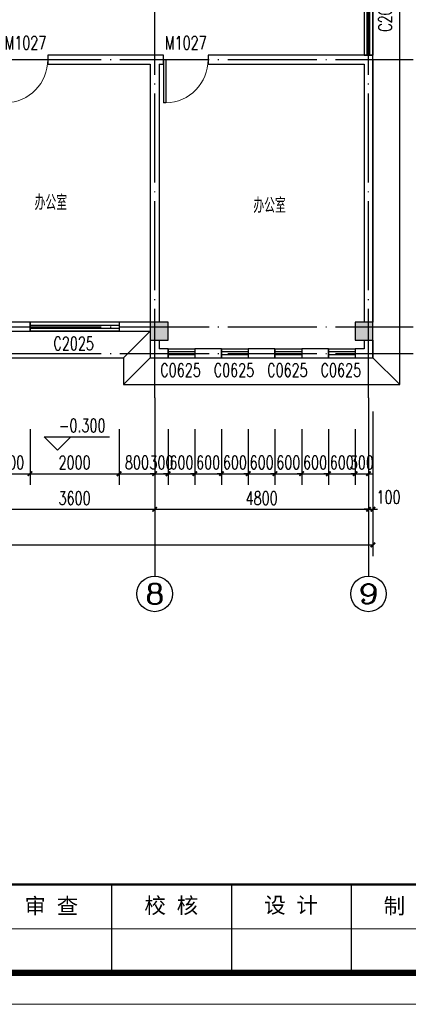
# Model space of a CAD drawing. Extents: x 88237 to 730297, y -11868 to 107702.
# Tile 7 of 49: x 286668 to 295394, y 42769 to 64883. Entities that reach past the tile are written whole.
import ezdxf
from ezdxf.enums import TextEntityAlignment as Align

# ---------------------------------------------------------------- set-up
doc = ezdxf.new("R2010")
doc.units = 0
doc.header["$LTSCALE"] = 1000
doc.header["$MEASUREMENT"] = 0
doc.linetypes.add('DOTE', pattern=[2.42, 2, -0.2, 0.02, -0.2])
for name, color, linetype in [('AXIS', 3, 'Continuous'), ('AXIS_TEXT', 7, 'Continuous'), ('COLUMN', 9, 'Continuous'), ('DIM_ELEV', 3, 'Continuous'), ('DOTE', 1, 'DOTE'), ('GROUND', 2, 'Continuous'), ('PUB_DIM', 3, 'Continuous'), ('PUB_HATCH', 8, 'Continuous'), ('PUB_TEXT', 7, 'Continuous'), ('WALL', 2, 'Continuous'), ('WINDOW', 4, 'Continuous'), ('WINDOW_TEXT', 7, 'Continuous'), ('图框', 7, 'Continuous')]:
    doc.layers.add(name, color=color, linetype=linetype)
doc.styles.add('_TCH_AXIS', font='COMPLEX', dxfattribs={"bigfont": 'GBCBIG'})
doc.styles.add('_TCH_DIM', font='SIMPLEX', dxfattribs={"bigfont": 'GBCBIG'})
doc.styles.add('_TCH_DIM_T3', font='SIMPLEX', dxfattribs={"width": 0.705882, "bigfont": 'GBCBIG'})
doc.styles.add('_TCH_WINDOW', font='SIMPLEX', dxfattribs={"bigfont": 'GBCBIG'})
doc.styles.add('COMPLEX', font='COMPLEX')
doc.styles.add('宋体', font='txt')
doc.dimstyles.new('_TCH_ARCH&&100', dxfattribs={"dimtxt": 297.5, "dimasz": 100, "dimexe": 250, "dimexo": 300, "dimgap": 100, "dimtad": 1, "dimdec": 0, "dimzin": 0, "dimdsep": 46, "dimtxsty": '_TCH_DIM_T3', "dimblk": 'ARCHTICK', "dimcen": 0.09, "dimclrt": 7, "dimazin": 2, "dimtfac": 1, "dimtdec": 0, "dimtix": 1, "dimtmove": 2, "dimatfit": 3, "dimfxl": 1, "dimtolj": 1, "dimtzin": 0, "dimarcsym": 0})

# ---------------------------------------------------------------- blocks, each defined once
blk = doc.blocks.new('_ArchTick')
at = {"color": 0, "linetype": 'ByBlock', "const_width": 0.4}
blk.add_lwpolyline([(-0.5, -0.5), (0.5, 0.5)], dxfattribs=at)
blk = doc.blocks.new('*D207')
at = {"layer": 'Defpoints', "color": 0}
for p in [(294200, 55987), (294500, 55987), (294500, 54687)]:
    blk.add_point(p, dxfattribs=at)
at = {"layer": 'PUB_DIM', "color": 0, "lineweight": -2}
for p, q in [((294200, 55687), (294200, 54437)), ((294500, 55687), (294500, 54437)), ((294200, 54687), (294100, 54687)), ((294200, 54687), (294500, 54687)), ((294500, 54687), (294600, 54687))]:
    blk.add_line(p, q, dxfattribs=at)
at = {"layer": 'PUB_DIM', "color": 0, "lineweight": -2, "xscale": 100, "yscale": 100, "zscale": 100}
blk.add_blockref('_ArchTick', (294200, 54687), dxfattribs=at)
at = {"layer": 'PUB_DIM', "color": 0, "lineweight": -2, "xscale": 100, "yscale": 100, "zscale": 100, "rotation": 180}
blk.add_blockref('_ArchTick', (294500, 54687), dxfattribs=at)
at = {"layer": 'PUB_DIM', "color": 7, "insert": (294350, 54936), "char_height": 297.5, "attachment_point": 5, "style": '_TCH_DIM_T3'}
blk.add_mtext('\\A1;300', dxfattribs=at)
blk = doc.blocks.new('*D208')
at = {"layer": 'Defpoints', "color": 0}
for p in [(293600, 55987), (294200, 55987), (294200, 54687)]:
    blk.add_point(p, dxfattribs=at)
at = {"layer": 'PUB_DIM', "color": 0, "lineweight": -2}
for p, q in [((293600, 55687), (293600, 54437)), ((294200, 55687), (294200, 54437)), ((293600, 54687), (293500, 54687)), ((293600, 54687), (294200, 54687)), ((294200, 54687), (294300, 54687))]:
    blk.add_line(p, q, dxfattribs=at)
at = {"layer": 'PUB_DIM', "color": 0, "lineweight": -2, "xscale": 100, "yscale": 100, "zscale": 100}
blk.add_blockref('_ArchTick', (293600, 54687), dxfattribs=at)
at = {"layer": 'PUB_DIM', "color": 0, "lineweight": -2, "xscale": 100, "yscale": 100, "zscale": 100, "rotation": 180}
blk.add_blockref('_ArchTick', (294200, 54687), dxfattribs=at)
at = {"layer": 'PUB_DIM', "color": 7, "insert": (293900, 54936), "char_height": 297.5, "attachment_point": 5, "style": '_TCH_DIM_T3'}
blk.add_mtext('\\A1;600', dxfattribs=at)
blk = doc.blocks.new('*D209')
at = {"layer": 'Defpoints', "color": 0}
for p in [(293000, 55987), (293600, 55987), (293600, 54687)]:
    blk.add_point(p, dxfattribs=at)
at = {"layer": 'PUB_DIM', "color": 0, "lineweight": -2}
for p, q in [((293000, 55687), (293000, 54437)), ((293600, 55687), (293600, 54437)), ((293000, 54687), (292900, 54687)), ((293000, 54687), (293600, 54687)), ((293600, 54687), (293700, 54687))]:
    blk.add_line(p, q, dxfattribs=at)
at = {"layer": 'PUB_DIM', "color": 0, "lineweight": -2, "xscale": 100, "yscale": 100, "zscale": 100}
blk.add_blockref('_ArchTick', (293000, 54687), dxfattribs=at)
at = {"layer": 'PUB_DIM', "color": 0, "lineweight": -2, "xscale": 100, "yscale": 100, "zscale": 100, "rotation": 180}
blk.add_blockref('_ArchTick', (293600, 54687), dxfattribs=at)
at = {"layer": 'PUB_DIM', "color": 7, "insert": (293300, 54936), "char_height": 297.5, "attachment_point": 5, "style": '_TCH_DIM_T3'}
blk.add_mtext('\\A1;600', dxfattribs=at)
blk = doc.blocks.new('*D210')
at = {"layer": 'Defpoints', "color": 0}
for p in [(292400, 55987), (293000, 55987), (293000, 54687)]:
    blk.add_point(p, dxfattribs=at)
at = {"layer": 'PUB_DIM', "color": 0, "lineweight": -2}
for p, q in [((292400, 55687), (292400, 54437)), ((293000, 55687), (293000, 54437)), ((292400, 54687), (292300, 54687)), ((292400, 54687), (293000, 54687)), ((293000, 54687), (293100, 54687))]:
    blk.add_line(p, q, dxfattribs=at)
at = {"layer": 'PUB_DIM', "color": 0, "lineweight": -2, "xscale": 100, "yscale": 100, "zscale": 100}
blk.add_blockref('_ArchTick', (292400, 54687), dxfattribs=at)
at = {"layer": 'PUB_DIM', "color": 0, "lineweight": -2, "xscale": 100, "yscale": 100, "zscale": 100, "rotation": 180}
blk.add_blockref('_ArchTick', (293000, 54687), dxfattribs=at)
at = {"layer": 'PUB_DIM', "color": 7, "insert": (292700, 54936), "char_height": 297.5, "attachment_point": 5, "style": '_TCH_DIM_T3'}
blk.add_mtext('\\A1;600', dxfattribs=at)
blk = doc.blocks.new('*D211')
at = {"layer": 'Defpoints', "color": 0}
for p in [(291800, 55987), (292400, 55987), (292400, 54687)]:
    blk.add_point(p, dxfattribs=at)
at = {"layer": 'PUB_DIM', "color": 0, "lineweight": -2}
for p, q in [((291800, 55687), (291800, 54437)), ((292400, 55687), (292400, 54437)), ((291800, 54687), (291700, 54687)), ((291800, 54687), (292400, 54687)), ((292400, 54687), (292500, 54687))]:
    blk.add_line(p, q, dxfattribs=at)
at = {"layer": 'PUB_DIM', "color": 0, "lineweight": -2, "xscale": 100, "yscale": 100, "zscale": 100}
blk.add_blockref('_ArchTick', (291800, 54687), dxfattribs=at)
at = {"layer": 'PUB_DIM', "color": 0, "lineweight": -2, "xscale": 100, "yscale": 100, "zscale": 100, "rotation": 180}
blk.add_blockref('_ArchTick', (292400, 54687), dxfattribs=at)
at = {"layer": 'PUB_DIM', "color": 7, "insert": (292100, 54936), "char_height": 297.5, "attachment_point": 5, "style": '_TCH_DIM_T3'}
blk.add_mtext('\\A1;600', dxfattribs=at)
blk = doc.blocks.new('*D212')
at = {"layer": 'Defpoints', "color": 0}
for p in [(291200, 55987), (291800, 55987), (291800, 54687)]:
    blk.add_point(p, dxfattribs=at)
at = {"layer": 'PUB_DIM', "color": 0, "lineweight": -2}
for p, q in [((291200, 55687), (291200, 54437)), ((291800, 55687), (291800, 54437)), ((291200, 54687), (291100, 54687)), ((291200, 54687), (291800, 54687)), ((291800, 54687), (291900, 54687))]:
    blk.add_line(p, q, dxfattribs=at)
at = {"layer": 'PUB_DIM', "color": 0, "lineweight": -2, "xscale": 100, "yscale": 100, "zscale": 100}
blk.add_blockref('_ArchTick', (291200, 54687), dxfattribs=at)
at = {"layer": 'PUB_DIM', "color": 0, "lineweight": -2, "xscale": 100, "yscale": 100, "zscale": 100, "rotation": 180}
blk.add_blockref('_ArchTick', (291800, 54687), dxfattribs=at)
at = {"layer": 'PUB_DIM', "color": 7, "insert": (291500, 54936), "char_height": 297.5, "attachment_point": 5, "style": '_TCH_DIM_T3'}
blk.add_mtext('\\A1;600', dxfattribs=at)
blk = doc.blocks.new('*D213')
at = {"layer": 'Defpoints', "color": 0}
for p in [(290600, 55987), (291200, 55987), (291200, 54687)]:
    blk.add_point(p, dxfattribs=at)
at = {"layer": 'PUB_DIM', "color": 0, "lineweight": -2}
for p, q in [((290600, 55687), (290600, 54437)), ((291200, 55687), (291200, 54437)), ((290600, 54687), (290500, 54687)), ((290600, 54687), (291200, 54687)), ((291200, 54687), (291300, 54687))]:
    blk.add_line(p, q, dxfattribs=at)
at = {"layer": 'PUB_DIM', "color": 0, "lineweight": -2, "xscale": 100, "yscale": 100, "zscale": 100}
blk.add_blockref('_ArchTick', (290600, 54687), dxfattribs=at)
at = {"layer": 'PUB_DIM', "color": 0, "lineweight": -2, "xscale": 100, "yscale": 100, "zscale": 100, "rotation": 180}
blk.add_blockref('_ArchTick', (291200, 54687), dxfattribs=at)
at = {"layer": 'PUB_DIM', "color": 7, "insert": (290900, 54936), "char_height": 297.5, "attachment_point": 5, "style": '_TCH_DIM_T3'}
blk.add_mtext('\\A1;600', dxfattribs=at)
blk = doc.blocks.new('*D214')
at = {"layer": 'Defpoints', "color": 0}
for p in [(290000, 55987), (290600, 55987), (290600, 54687)]:
    blk.add_point(p, dxfattribs=at)
at = {"layer": 'PUB_DIM', "color": 0, "lineweight": -2}
for p, q in [((290000, 55687), (290000, 54437)), ((290600, 55687), (290600, 54437)), ((290000, 54687), (289900, 54687)), ((290000, 54687), (290600, 54687)), ((290600, 54687), (290700, 54687))]:
    blk.add_line(p, q, dxfattribs=at)
at = {"layer": 'PUB_DIM', "color": 0, "lineweight": -2, "xscale": 100, "yscale": 100, "zscale": 100}
blk.add_blockref('_ArchTick', (290000, 54687), dxfattribs=at)
at = {"layer": 'PUB_DIM', "color": 0, "lineweight": -2, "xscale": 100, "yscale": 100, "zscale": 100, "rotation": 180}
blk.add_blockref('_ArchTick', (290600, 54687), dxfattribs=at)
at = {"layer": 'PUB_DIM', "color": 7, "insert": (290300, 54936), "char_height": 297.5, "attachment_point": 5, "style": '_TCH_DIM_T3'}
blk.add_mtext('\\A1;600', dxfattribs=at)
blk = doc.blocks.new('*D215')
at = {"layer": 'Defpoints', "color": 0}
for p in [(289700, 55987), (290000, 55987), (290000, 54687)]:
    blk.add_point(p, dxfattribs=at)
at = {"layer": 'PUB_DIM', "color": 0, "lineweight": -2}
for p, q in [((289700, 55687), (289700, 54437)), ((290000, 55687), (290000, 54437)), ((289700, 54687), (289600, 54687)), ((289700, 54687), (290000, 54687)), ((290000, 54687), (290100, 54687))]:
    blk.add_line(p, q, dxfattribs=at)
at = {"layer": 'PUB_DIM', "color": 0, "lineweight": -2, "xscale": 100, "yscale": 100, "zscale": 100}
blk.add_blockref('_ArchTick', (289700, 54687), dxfattribs=at)
at = {"layer": 'PUB_DIM', "color": 0, "lineweight": -2, "xscale": 100, "yscale": 100, "zscale": 100, "rotation": 180}
blk.add_blockref('_ArchTick', (290000, 54687), dxfattribs=at)
at = {"layer": 'PUB_DIM', "color": 7, "insert": (289850, 54936), "char_height": 297.5, "attachment_point": 5, "style": '_TCH_DIM_T3'}
blk.add_mtext('\\A1;300', dxfattribs=at)
blk = doc.blocks.new('*D216')
at = {"layer": 'Defpoints', "color": 0}
for p in [(288900, 55987), (289700, 55987), (289700, 54687)]:
    blk.add_point(p, dxfattribs=at)
at = {"layer": 'PUB_DIM', "color": 0, "lineweight": -2}
for p, q in [((288900, 55687), (288900, 54437)), ((289700, 55687), (289700, 54437)), ((288900, 54687), (289700, 54687))]:
    blk.add_line(p, q, dxfattribs=at)
at = {"layer": 'PUB_DIM', "color": 0, "lineweight": -2, "xscale": 100, "yscale": 100, "zscale": 100, "rotation": 180}
blk.add_blockref('_ArchTick', (288900, 54687), dxfattribs=at)
at = {"layer": 'PUB_DIM', "color": 0, "lineweight": -2, "xscale": 100, "yscale": 100, "zscale": 100}
blk.add_blockref('_ArchTick', (289700, 54687), dxfattribs=at)
at = {"layer": 'PUB_DIM', "color": 7, "insert": (289300, 54936), "char_height": 297.5, "attachment_point": 5, "style": '_TCH_DIM_T3'}
blk.add_mtext('\\A1;800', dxfattribs=at)
blk = doc.blocks.new('*D217')
at = {"layer": 'Defpoints', "color": 0}
for p in [(286900, 55987), (288900, 55987), (288900, 54687)]:
    blk.add_point(p, dxfattribs=at)
at = {"layer": 'PUB_DIM', "color": 0, "lineweight": -2}
for p, q in [((286900, 55687), (286900, 54437)), ((288900, 55687), (288900, 54437)), ((286900, 54687), (288900, 54687))]:
    blk.add_line(p, q, dxfattribs=at)
at = {"layer": 'PUB_DIM', "color": 0, "lineweight": -2, "xscale": 100, "yscale": 100, "zscale": 100, "rotation": 180}
blk.add_blockref('_ArchTick', (286900, 54687), dxfattribs=at)
at = {"layer": 'PUB_DIM', "color": 0, "lineweight": -2, "xscale": 100, "yscale": 100, "zscale": 100}
blk.add_blockref('_ArchTick', (288900, 54687), dxfattribs=at)
at = {"layer": 'PUB_DIM', "color": 7, "insert": (287900, 54936), "char_height": 297.5, "attachment_point": 5, "style": '_TCH_DIM_T3'}
blk.add_mtext('\\A1;2000', dxfattribs=at)
blk = doc.blocks.new('*D218')
at = {"layer": 'Defpoints', "color": 0}
for p in [(286100, 55987), (286900, 55987), (286900, 54687)]:
    blk.add_point(p, dxfattribs=at)
at = {"layer": 'PUB_DIM', "color": 0, "lineweight": -2}
for p, q in [((286100, 55687), (286100, 54437)), ((286900, 55687), (286900, 54437)), ((286100, 54687), (286900, 54687))]:
    blk.add_line(p, q, dxfattribs=at)
at = {"layer": 'PUB_DIM', "color": 0, "lineweight": -2, "xscale": 100, "yscale": 100, "zscale": 100, "rotation": 180}
blk.add_blockref('_ArchTick', (286100, 54687), dxfattribs=at)
at = {"layer": 'PUB_DIM', "color": 0, "lineweight": -2, "xscale": 100, "yscale": 100, "zscale": 100}
blk.add_blockref('_ArchTick', (286900, 54687), dxfattribs=at)
at = {"layer": 'PUB_DIM', "color": 7, "insert": (286500, 54936), "char_height": 297.5, "attachment_point": 5, "style": '_TCH_DIM_T3'}
blk.add_mtext('\\A1;800', dxfattribs=at)
blk = doc.blocks.new('*D380')
at = {"layer": 'AXIS', "color": 0, "lineweight": -2}
for p, q in [((286100, 56087), (286100, 53637)), ((289700, 56087), (289700, 53637)), ((286100, 53887), (289700, 53887))]:
    blk.add_line(p, q, dxfattribs=at)
at = {"layer": 'Defpoints', "color": 0}
for p in [(286100, 56387), (289700, 56387), (289700, 53887)]:
    blk.add_point(p, dxfattribs=at)
at = {"layer": 'AXIS', "color": 0, "lineweight": -2, "xscale": 100, "yscale": 100, "zscale": 100, "rotation": 180}
blk.add_blockref('_ArchTick', (286100, 53887), dxfattribs=at)
at = {"layer": 'AXIS', "color": 0, "lineweight": -2, "xscale": 100, "yscale": 100, "zscale": 100}
blk.add_blockref('_ArchTick', (289700, 53887), dxfattribs=at)
at = {"layer": 'AXIS', "color": 7, "insert": (287900, 54136), "char_height": 297.5, "attachment_point": 5, "style": '_TCH_DIM_T3'}
blk.add_mtext('\\A1;3600', dxfattribs=at)
blk = doc.blocks.new('*D381')
at = {"layer": 'AXIS', "color": 0, "lineweight": -2}
for p, q in [((289700, 56087), (289700, 53637)), ((294500, 56087), (294500, 53637)), ((289700, 53887), (294500, 53887))]:
    blk.add_line(p, q, dxfattribs=at)
at = {"layer": 'Defpoints', "color": 0}
for p in [(289700, 56387), (294500, 56387), (294500, 53887)]:
    blk.add_point(p, dxfattribs=at)
at = {"layer": 'AXIS', "color": 0, "lineweight": -2, "xscale": 100, "yscale": 100, "zscale": 100, "rotation": 180}
blk.add_blockref('_ArchTick', (289700, 53887), dxfattribs=at)
at = {"layer": 'AXIS', "color": 0, "lineweight": -2, "xscale": 100, "yscale": 100, "zscale": 100}
blk.add_blockref('_ArchTick', (294500, 53887), dxfattribs=at)
at = {"layer": 'AXIS', "color": 7, "insert": (292100, 54136), "char_height": 297.5, "attachment_point": 5, "style": '_TCH_DIM_T3'}
blk.add_mtext('\\A1;4800', dxfattribs=at)
blk = doc.blocks.new('*D382')
at = {"layer": 'AXIS', "color": 0, "lineweight": -2}
for p, q in [((294500, 56087), (294500, 53637)), ((294600, 56087), (294600, 53637)), ((294500, 53887), (294400, 53887)), ((294500, 53887), (294600, 53887)), ((294600, 53887), (294700, 53887))]:
    blk.add_line(p, q, dxfattribs=at)
at = {"layer": 'Defpoints', "color": 0}
for p in [(294500, 56387), (294600, 56387), (294600, 53887)]:
    blk.add_point(p, dxfattribs=at)
at = {"layer": 'AXIS', "color": 0, "lineweight": -2, "xscale": 100, "yscale": 100, "zscale": 100}
blk.add_blockref('_ArchTick', (294500, 53887), dxfattribs=at)
at = {"layer": 'AXIS', "color": 0, "lineweight": -2, "xscale": 100, "yscale": 100, "zscale": 100, "rotation": 180}
blk.add_blockref('_ArchTick', (294600, 53887), dxfattribs=at)
at = {"layer": 'AXIS', "color": 7, "insert": (294950, 54162), "char_height": 297.5, "attachment_point": 5, "style": '_TCH_DIM_T3'}
blk.add_mtext('\\A1;100', dxfattribs=at)
blk = doc.blocks.new('*D383')
at = {"layer": 'AXIS', "color": 0, "lineweight": -2}
for p, q in [((263200, 56087), (263200, 52837)), ((294600, 56087), (294600, 52837)), ((263200, 53087), (294600, 53087))]:
    blk.add_line(p, q, dxfattribs=at)
at = {"layer": 'Defpoints', "color": 0}
for p in [(263200, 56387), (294600, 56387), (294600, 53087)]:
    blk.add_point(p, dxfattribs=at)
at = {"layer": 'AXIS', "color": 0, "lineweight": -2, "xscale": 100, "yscale": 100, "zscale": 100, "rotation": 180}
blk.add_blockref('_ArchTick', (263200, 53087), dxfattribs=at)
at = {"layer": 'AXIS', "color": 0, "lineweight": -2, "xscale": 100, "yscale": 100, "zscale": 100}
blk.add_blockref('_ArchTick', (294600, 53087), dxfattribs=at)
at = {"layer": 'AXIS', "color": 7, "insert": (278900, 53336), "char_height": 297.5, "attachment_point": 5, "style": '_TCH_DIM_T3'}
blk.add_mtext('\\A1;31400', dxfattribs=at)
blk = doc.blocks.new('$TCHSYS$WIN2D')
for p, q in [((-0.5, 0.5), (0.5, 0.5)), ((-0.5, 0.5), (-0.5, -0.5)), ((0.5, 0.5), (0.5, -0.5)), ((0.5, 0.167), (-0.5, 0.167)), ((0.5, -0.167), (-0.5, -0.167)), ((-0.5, -0.5), (0.5, -0.5))]:
    blk.add_line(p, q)
blk = doc.blocks.new('$DorLib2D$00000001')
for p, q in [((0.45, 0.975), (0.5, 0.975)), ((0.45, 0), (0.45, 0.975)), ((0.5, 0), (0.5, 0.975)), ((0.5, 0), (0.45, 0))]:
    blk.add_line(p, q)
at = {"lineweight": 13}
blk.add_arc((0.475, 0), 0.975, 91.4693, 180, dxfattribs=at)
blk = doc.blocks.new('_FZH')
blk.add_lwpolyline([(-0.5, -0.5), (0.5, -0.5), (0.5, 0.5), (-0.5, 0.5)], close=True)
at = {"layer": 'PUB_HATCH'}
blk.add_solid([(-0.5, -0.5), (0.5, -0.5), (-0.5, 0.5), (0.5, 0.5)], dxfattribs=at)
blk = doc.blocks.new('_AXISO')
blk.add_circle((0, 0), 0.5)
at = {"layer": 'AXIS_TEXT', "style": 'COMPLEX', "width": 1.041667}
blk.add_attdef('A', text='', height=0.56, dxfattribs=at).set_placement((-0.25, -0.28), (0.25, -0.28), align=Align.FIT)
blk = doc.blocks.new('d4trtg')
for p, q in [((656780.4, 3899795.5), (656780.4, 3899655.4)), ((656970.5, 3899795.5), (656970.5, 3899655.4)), ((657160.6, 3899795.5), (657160.6, 3899655.4))]:
    blk.add_line(p, q)
at = {"lineweight": 0}
for p, q in [((658021.2, 3899725.4), (655949.8, 3899725.4)), ((658071.2, 3899605.3), (653868.4, 3899605.3))]:
    blk.add_line(p, q, dxfattribs=at)
at = {"lineweight": 0, "const_width": 10}
blk.add_lwpolyline([(654118.6, 3902527.3), (658021.2, 3902527.3), (658021.2, 3899655.4), (654118.6, 3899655.4)], close=True, dxfattribs=at)
at = {"lineweight": 0, "const_width": 4}
blk.add_lwpolyline([(658021.2, 3899795.5), (654118.6, 3899795.5)], dxfattribs=at)
at = {"char_height": 25.02, "attachment_point": 5, "style": '宋体'}
for s, insert in [('审 查', (656684.6, 3899760.2)), ('校 核', (656875.1, 3899760.9)), ('设 计', (657065.3, 3899761.4)), ('制 图', (657254.9, 3899760.2))]:
    blk.add_mtext(s, dxfattribs=dict(at, insert=insert))

msp = doc.modelspace()

# ---------------------------------------------------------------- linework, layer by layer
at = {"layer": 'AXIS'}
for p, q in [((289699.9, 56387.4), (289699.9, 52387.4)), ((294499.9, 56387.4), (294499.9, 52387.4))]:
    msp.add_line(p, q, dxfattribs=at)
at = {"layer": 'DIM_ELEV'}
for p, q in [((287519.1, 55214.1), (287219.1, 55514.1)), ((287219.1, 55514.1), (288680.6, 55514.1)), ((287519.1, 55214.1), (287819.1, 55514.1))]:
    msp.add_line(p, q, dxfattribs=at)
at = {"layer": 'DOTE'}
for p, q in [((289699.9, 56387.4), (289699.9, 73187.4)), ((294499.9, 56387.4), (294499.9, 73187.4)), ((262299.9, 63987.4), (295499.9, 63987.4)), ((262299.9, 57987.4), (295499.9, 57987.4)), ((262299.9, 57387.4), (295499.9, 57387.4))]:
    msp.add_line(p, q, dxfattribs=at)
at = {"layer": 'GROUND'}
for p, q in [((295199.9, 56687.4), (295199.9, 72887.4)), ((294599.9, 58087.4), (294599.9, 66087.4)), ((286299.9, 57887.4), (289599.9, 57887.4)), ((289599.9, 57887.4), (288999.9, 57287.4)), ((289599.9, 57687.4), (289599.9, 57287.4)), ((294599.9, 57287.4), (294599.9, 57687.4)), ((282999.9, 57287.4), (288999.9, 57287.4)), ((288999.9, 57287.4), (288999.9, 56687.4)), ((289599.9, 57287.4), (288999.9, 56687.4)), ((289599.9, 57287.4), (294599.9, 57287.4)), ((294599.9, 57287.4), (295199.9, 56687.4)), ((288999.9, 56687.4), (295199.9, 56687.4))]:
    msp.add_line(p, q, dxfattribs=at)
at = {"layer": 'WALL'}
for p, q in [((289699.9, 64087.4), (287299.9, 64087.4)), ((287299.9, 64087.4), (287299.9, 63887.4)), ((289899.9, 64087.4), (289699.9, 64087.4)), ((289899.9, 63887.4), (289899.9, 64087.4)), ((294399.9, 64087.4), (290899.9, 64087.4)), ((290899.9, 64087.4), (290899.9, 63887.4)), ((294599.9, 64087.4), (294399.9, 64087.4)), ((294599.9, 63987.4), (294599.9, 64087.4)), ((294599.9, 63987.4), (294599.9, 58087.4)), ((287299.9, 63887.4), (289599.9, 63887.4)), ((289599.9, 63887.4), (289599.9, 58087.4)), ((289799.9, 63887.4), (289899.9, 63887.4)), ((289799.9, 63887.4), (289799.9, 58087.4)), ((290899.9, 63887.4), (294399.9, 63887.4)), ((294399.9, 63887.4), (294399.9, 58087.4)), ((286899.9, 58087.4), (286299.9, 58087.4)), ((286899.9, 57887.4), (286899.9, 58087.4)), ((289599.9, 58087.4), (288899.9, 58087.4)), ((288899.9, 58087.4), (288899.9, 57887.4)), ((286299.9, 57887.4), (286899.9, 57887.4)), ((288899.9, 57887.4), (289599.9, 57887.4)), ((289599.9, 57687.4), (289599.9, 57287.4)), ((289799.9, 57687.4), (289799.9, 57487.4)), ((294399.9, 57687.4), (294399.9, 57487.4)), ((294599.9, 57687.4), (294599.9, 57287.4)), ((289599.9, 57287.4), (289999.9, 57287.4)), ((289999.9, 57487.4), (289799.9, 57487.4)), ((289999.9, 57287.4), (289999.9, 57487.4)), ((291199.9, 57487.4), (290599.9, 57487.4)), ((290599.9, 57487.4), (290599.9, 57287.4)), ((290599.9, 57287.4), (291199.9, 57287.4)), ((291199.9, 57287.4), (291199.9, 57487.4)), ((292399.9, 57487.4), (291799.9, 57487.4)), ((291799.9, 57487.4), (291799.9, 57287.4)), ((291799.9, 57287.4), (292399.9, 57287.4)), ((292399.9, 57287.4), (292399.9, 57487.4)), ((293599.9, 57487.4), (292999.9, 57487.4)), ((292999.9, 57487.4), (292999.9, 57287.4)), ((292999.9, 57287.4), (293599.9, 57287.4)), ((293599.9, 57287.4), (293599.9, 57487.4)), ((294399.9, 57487.4), (294199.9, 57487.4)), ((294199.9, 57487.4), (294199.9, 57287.4)), ((294199.9, 57287.4), (294599.9, 57287.4))]:
    msp.add_line(p, q, dxfattribs=at)

# ---------------------------------------------------------------- block references
at = {"layer": 'AXIS'}
ref = msp.add_blockref('_AXISO', (289699.9, 51987.4), dxfattribs=dict(at, xscale=800, yscale=800, zscale=800))
ref.add_attrib('A', '8', dxfattribs={"layer": 'AXIS_TEXT', "height": 452.5, "style": '_TCH_AXIS', "width": 1.5}).set_placement((289473.6, 51761.1), (289926.1, 51761.1), align=Align.FIT)
ref = msp.add_blockref('_AXISO', (294499.9, 51987.4), dxfattribs=dict(at, xscale=800, yscale=800, zscale=800))
ref.add_attrib('A', '9', dxfattribs={"layer": 'AXIS_TEXT', "height": 452.5, "style": '_TCH_AXIS', "width": 1.5}).set_placement((294273.6, 51761.1), (294726.1, 51761.1), align=Align.FIT)
at = {"layer": 'COLUMN', "xscale": 400, "yscale": 400, "zscale": 400}
for p in [(289799.9, 57887.4), (294399.9, 57887.4)]:
    msp.add_blockref('_FZH', p, dxfattribs=at)
at = {"layer": 'WINDOW'}
ref = msp.add_blockref('$TCHSYS$WIN2D', (294499.9, 65087.4), dxfattribs=dict(at, xscale=2000, yscale=-200, zscale=2000, rotation=270))
ref.add_attrib('A', 'C2025', (295023.6, 64612.4), dxfattribs={"layer": 'WINDOW_TEXT', "height": 297.5, "rotation": 90, "style": '_TCH_WINDOW', "width": 0.705882})
ref = msp.add_blockref('$DorLib2D$00000001', (286799.9, 63987.4), dxfattribs=dict(at, xscale=-1000, yscale=-1000, zscale=-1000))
ref.add_attrib('A', 'M1027', (286329.9, 64213.6), dxfattribs={"layer": 'WINDOW_TEXT', "height": 297.5, "style": '_TCH_WINDOW', "width": 0.705882})
ref = msp.add_blockref('$DorLib2D$00000001', (290399.9, 63987.4), dxfattribs=dict(at, xscale=-1000, yscale=-1000, zscale=-1000))
ref.add_attrib('A', 'M1027', (289929.9, 64213.6), dxfattribs={"layer": 'WINDOW_TEXT', "height": 297.5, "style": '_TCH_WINDOW', "width": 0.705882})
ref = msp.add_blockref('$TCHSYS$WIN2D', (287899.9, 57987.4), dxfattribs=dict(at, xscale=2000, yscale=-200, zscale=2000, rotation=180))
ref.add_attrib('A', 'C2025', (287424.9, 57463.6), dxfattribs={"layer": 'WINDOW_TEXT', "height": 297.5, "style": '_TCH_WINDOW', "width": 0.705882})
ref = msp.add_blockref('$TCHSYS$WIN2D', (290299.9, 57387.4), dxfattribs=dict(at, xscale=-600, yscale=-200, zscale=-600, rotation=180))
ref.add_attrib('A', 'C0625', (289824.9, 56863.6), dxfattribs={"layer": 'WINDOW_TEXT', "height": 297.5, "style": '_TCH_WINDOW', "width": 0.705882})
ref = msp.add_blockref('$TCHSYS$WIN2D', (291499.9, 57387.4), dxfattribs=dict(at, xscale=-600, yscale=-200, zscale=-600, rotation=180))
ref.add_attrib('A', 'C0625', (291024.9, 56863.6), dxfattribs={"layer": 'WINDOW_TEXT', "height": 297.5, "style": '_TCH_WINDOW', "width": 0.705882})
ref = msp.add_blockref('$TCHSYS$WIN2D', (292699.9, 57387.4), dxfattribs=dict(at, xscale=-600, yscale=-200, zscale=-600, rotation=180))
ref.add_attrib('A', 'C0625', (292224.9, 56863.6), dxfattribs={"layer": 'WINDOW_TEXT', "height": 297.5, "style": '_TCH_WINDOW', "width": 0.705882})
ref = msp.add_blockref('$TCHSYS$WIN2D', (293899.9, 57387.4), dxfattribs=dict(at, xscale=-600, yscale=-200, zscale=-600, rotation=180))
ref.add_attrib('A', 'C0625', (293424.9, 56863.6), dxfattribs={"layer": 'WINDOW_TEXT', "height": 297.5, "style": '_TCH_WINDOW', "width": 0.705882})
at = {"layer": '图框', "xscale": 14.14285799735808, "yscale": 14.14285801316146, "zscale": 14.142858}
msp.add_blockref('d4trtg', (-9000019.8, -55108795.5), dxfattribs=at)

# ---------------------------------------------------------------- texts
at = {"layer": 'PUB_TEXT', "style": '_TCH_DIM'}
for p in [(287002.6, 60607.9), (291914.9, 60543.6)]:
    msp.add_text('办公室', height=337.59, dxfattribs=at).set_placement(p)
at = {"layer": 'PUB_TEXT', "style": '_TCH_DIM', "width": 0.705882}
msp.add_text('-0.300', height=297.5, dxfattribs=at).set_placement((287550.6, 55619.1))

# ---------------------------------------------------------------- dimensions: what is measured, and where the dimension line sits
at = {"layer": 'AXIS'}
for p1, p2, distance, picture, middle in [((263199.9, 56387.4), (294599.9, 56387.4), -3300, '*D383', (278899.9, 53336.1)), ((286099.9, 56387.4), (289699.9, 56387.4), -2500, '*D380', (287899.9, 54136.1)), ((289699.9, 56387.4), (294499.9, 56387.4), -2500, '*D381', (292099.9, 54136.1))]:
    dim = msp.add_aligned_dim(p1=p1, p2=p2, distance=distance, dimstyle='_TCH_ARCH&&100', dxfattribs=at)
    dim.commit()
    dim.dimension.update_dxf_attribs({"geometry": picture, "text_midpoint": middle})
dim = msp.add_linear_dim(base=(294599.9, 53887.4), p1=(294499.9, 56387.4), p2=(294599.9, 56387.4), angle=0, dimstyle='_TCH_ARCH&&100', dxfattribs=at)
dim.commit()
dim.dimension.update_dxf_attribs({"geometry": '*D382', "text_midpoint": (294949.9, 54162.4), "dimtype": 161})
at = {"layer": 'PUB_DIM'}
for p1, p2, picture, middle in [((286099.9, 55987.4), (286899.9, 55987.4), '*D218', (286499.9, 54936.1)), ((286899.9, 55987.4), (288899.9, 55987.4), '*D217', (287899.9, 54936.1)), ((288899.9, 55987.4), (289699.9, 55987.4), '*D216', (289299.9, 54936.1)), ((289699.9, 55987.4), (289999.9, 55987.4), '*D215', (289849.9, 54936.1)), ((289999.9, 55987.4), (290599.9, 55987.4), '*D214', (290299.9, 54936.1)), ((290599.9, 55987.4), (291199.9, 55987.4), '*D213', (290899.9, 54936.1)), ((291199.9, 55987.4), (291799.9, 55987.4), '*D212', (291499.9, 54936.1)), ((291799.9, 55987.4), (292399.9, 55987.4), '*D211', (292099.9, 54936.1)), ((292399.9, 55987.4), (292999.9, 55987.4), '*D210', (292699.9, 54936.1)), ((292999.9, 55987.4), (293599.9, 55987.4), '*D209', (293299.9, 54936.1)), ((293599.9, 55987.4), (294199.9, 55987.4), '*D208', (293899.9, 54936.1)), ((294199.9, 55987.4), (294499.9, 55987.4), '*D207', (294349.9, 54936.1))]:
    dim = msp.add_aligned_dim(p1=p1, p2=p2, distance=-1300, dimstyle='_TCH_ARCH&&100', dxfattribs=at)
    dim.commit()
    dim.dimension.update_dxf_attribs({"geometry": picture, "text_midpoint": middle})

doc.saveas('drawing.dxf')
